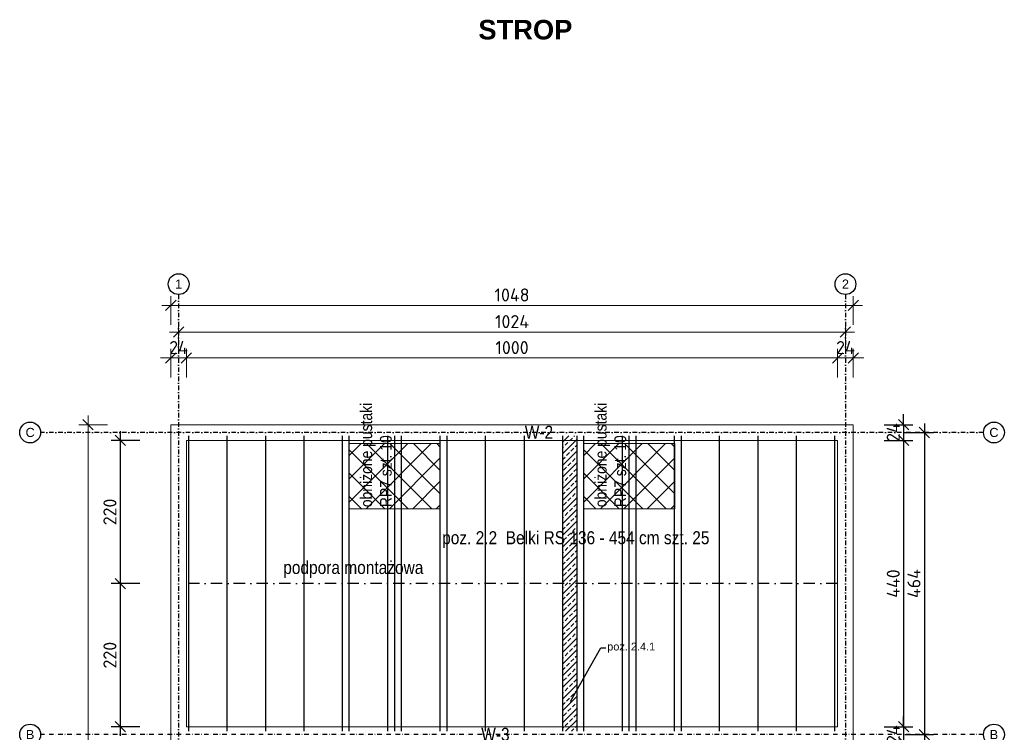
# Model space of a CAD drawing. Header units: millimetres. Extents: x 30042 to 52526, y 144 to 6858.
# Tile 11 of 28: x 35304 to 36816, y 4458 to 5553. Entities that reach past the tile are written whole.
import ezdxf
from ezdxf import colors
from ezdxf.entities.mleader import LeaderData, LeaderLine
from ezdxf.math import Vec2, Vec3

# ---------------------------------------------------------------- set-up
doc = ezdxf.new("R2010")
doc.units = ezdxf.units.MM
doc.header["$LTSCALE"] = 100
doc.linetypes.add('MO', pattern=[0.7, 0.35, -0.17, 0.01, -0.17])
for name, color, linetype in [('A-DRZ', 3, 'Continuous'), ('BA_osm', 1, 'MO'), ('BD_3d-opis', 2, 'Continuous'), ('BD_osm', 1, 'MO'), ('opisy', 7, 'Continuous')]:
    doc.layers.add(name, color=color, linetype=linetype)
doc.layers.add('sciany_wew', color=7, linetype='Continuous', lineweight=18)
doc.styles.add('Arial', font='arial.ttf')
doc.styles.add('BIKTS', font='bikromsw.shx', dxfattribs={"width": 0.85})
doc.styles.add('ISO', font='isocpeur.ttf')
doc.styles.add('ROMANS', font='romans.shx', dxfattribs={"width": 0.85})
doc.styles.get("Standard").update_dxf_attribs({"font": 'arial.ttf'})
doc.dimstyles.new('Ł_G 1-100', dxfattribs={"dimtxt": 20, "dimasz": 16, "dimexe": 14, "dimexo": 2, "dimgap": 6, "dimtad": 1, "dimdec": 0, "dimrnd": 0.5, "dimzin": 1, "dimdsep": 46, "dimtxsty": 'ISO', "dimblk": 'OBLIQUE', "dimcen": 0, "dimdle": 14, "dimclrd": 256, "dimclre": 256, "dimclrt": 7, "dimazin": 0, "dimtfac": 1, "dimtdec": 0, "dimtix": 1, "dimtmove": 0, "dimatfit": 2, "dimfxl": 30, "dimfxlon": 1, "dimlwd": -1, "dimlwe": -1, "dimarcsym": 2})

# ---------------------------------------------------------------- blocks, each defined once
blk = doc.blocks.new('_Oblique')
at = {"color": 0, "linetype": 'ByBlock', "lineweight": -2}
blk.add_line((-0.5, -0.5), (0.5, 0.5), dxfattribs=at)
blk = doc.blocks.new('*D436')
at = {"transparency": 16777216}
for p, q in [((36661, 4930.4), (36661, 4946.4)), ((36631, 4930.4), (36675, 4930.4)), ((36661, 4930.4), (36661, 4906.4)), ((36631, 4906.4), (36675, 4906.4)), ((36661, 4906.4), (36661, 4890.4))]:
    blk.add_line(p, q, dxfattribs=at)
at = {"layer": 'Defpoints', "color": 0, "transparency": 16777216}
for p in [(36583.6, 4930.4), (36559.6, 4906.4), (36661, 4906.4)]:
    blk.add_point(p, dxfattribs=at)
at = {"transparency": 16777216, "xscale": 16, "yscale": 16, "zscale": 16}
for p, rotation in [((36661, 4930.4), 270), ((36661, 4906.4), 90)]:
    blk.add_blockref('_Oblique', p, dxfattribs=dict(at, rotation=rotation))
at = {"color": 7, "transparency": 16777216, "insert": (36645, 4918.4), "char_height": 20, "attachment_point": 5, "rotation": 90, "style": 'ISO'}
blk.add_mtext('24', dxfattribs=at)
blk = doc.blocks.new('*D437')
at = {"transparency": 16777216}
for p, q in [((36661, 4920.4), (36661, 4452.4)), ((36631, 4906.4), (36675, 4906.4)), ((36631, 4466.4), (36675, 4466.4))]:
    blk.add_line(p, q, dxfattribs=at)
at = {"layer": 'Defpoints', "color": 0, "transparency": 16777216}
for p in [(36559.6, 4906.4), (36559.6, 4466.4), (36661, 4466.4)]:
    blk.add_point(p, dxfattribs=at)
at = {"transparency": 16777216, "xscale": 16, "yscale": 16, "zscale": 16}
for p, rotation in [((36661, 4906.4), 90), ((36661, 4466.4), 270)]:
    blk.add_blockref('_Oblique', p, dxfattribs=dict(at, rotation=rotation))
at = {"color": 7, "transparency": 16777216, "insert": (36645, 4686.4), "char_height": 20, "attachment_point": 5, "rotation": 90, "style": 'ISO'}
blk.add_mtext('440', dxfattribs=at)
blk = doc.blocks.new('*D438')
at = {"transparency": 16777216}
for p, q in [((36661, 4466.4), (36661, 4482.4)), ((36631, 4466.4), (36675, 4466.4)), ((36661, 4466.4), (36661, 4442.4)), ((36631, 4442.4), (36675, 4442.4)), ((36661, 4442.4), (36661, 4426.4))]:
    blk.add_line(p, q, dxfattribs=at)
at = {"layer": 'Defpoints', "color": 0, "transparency": 16777216}
for p in [(36559.6, 4466.4), (36559.6, 4442.4), (36661, 4442.4)]:
    blk.add_point(p, dxfattribs=at)
at = {"transparency": 16777216, "xscale": 16, "yscale": 16, "zscale": 16}
for p, rotation in [((36661, 4466.4), 270), ((36661, 4442.4), 90)]:
    blk.add_blockref('_Oblique', p, dxfattribs=dict(at, rotation=rotation))
at = {"color": 7, "transparency": 16777216, "insert": (36645, 4454.4), "char_height": 20, "attachment_point": 5, "rotation": 90, "style": 'ISO'}
blk.add_mtext('24', dxfattribs=at)
blk = doc.blocks.new('*D441')
at = {"transparency": 16777216}
for p, q in [((36692.8, 4932.4), (36692.8, 4440.4)), ((36662.8, 4918.4), (36706.8, 4918.4)), ((36662.8, 4454.4), (36706.8, 4454.4))]:
    blk.add_line(p, q, dxfattribs=at)
at = {"layer": 'Defpoints', "color": 0, "transparency": 16777216}
for p in [(36571.6, 4918.4), (36571.6, 4454.4), (36692.8, 4454.4)]:
    blk.add_point(p, dxfattribs=at)
at = {"transparency": 16777216, "xscale": 16, "yscale": 16, "zscale": 16}
for p, rotation in [((36692.8, 4918.4), 90), ((36692.8, 4454.4), 270)]:
    blk.add_blockref('_Oblique', p, dxfattribs=dict(at, rotation=rotation))
at = {"color": 7, "transparency": 16777216, "insert": (36676.8, 4686.4), "char_height": 20, "attachment_point": 5, "rotation": 90, "style": 'ISO'}
blk.add_mtext('464', dxfattribs=at)
blk = doc.blocks.new('*D442')
at = {"transparency": 16777216}
for p, q in [((36692.8, 4468.4), (36692.8, 3666.4)), ((36662.8, 4454.4), (36706.8, 4454.4)), ((36662.8, 3680.4), (36706.8, 3680.4))]:
    blk.add_line(p, q, dxfattribs=at)
at = {"layer": 'Defpoints', "color": 0, "transparency": 16777216}
for p in [(36571.6, 4454.4), (36571.6, 3680.4), (36692.8, 3680.4)]:
    blk.add_point(p, dxfattribs=at)
at = {"transparency": 16777216, "xscale": 16, "yscale": 16, "zscale": 16}
for p, rotation in [((36692.8, 4454.4), 90), ((36692.8, 3680.4), 270)]:
    blk.add_blockref('_Oblique', p, dxfattribs=dict(at, rotation=rotation))
at = {"color": 7, "transparency": 16777216, "insert": (36676.8, 4067.4), "char_height": 20, "attachment_point": 5, "rotation": 90, "style": 'ISO'}
blk.add_mtext('774', dxfattribs=at)
blk = doc.blocks.new('*D443')
at = {"layer": 'Defpoints', "color": 0, "transparency": 16777216}
for p in [(36571.6, 5072.8), (35547.6, 4918.4), (36571.6, 4918.4)]:
    blk.add_point(p, dxfattribs=at)
at = {"layer": 'sciany_wew', "transparency": 16777216}
for p, q in [((35547.6, 5042.8), (35547.6, 5086.8)), ((36571.6, 5042.8), (36571.6, 5086.8)), ((35533.6, 5072.8), (36585.6, 5072.8))]:
    blk.add_line(p, q, dxfattribs=at)
at = {"layer": 'sciany_wew', "transparency": 16777216, "xscale": 16, "yscale": 16, "zscale": 16, "rotation": 180}
blk.add_blockref('_Oblique', (35547.6, 5072.8), dxfattribs=at)
at = {"layer": 'sciany_wew', "transparency": 16777216, "xscale": 16, "yscale": 16, "zscale": 16}
blk.add_blockref('_Oblique', (36571.6, 5072.8), dxfattribs=at)
at = {"layer": 'sciany_wew', "color": 7, "transparency": 16777216, "insert": (36059.6, 5088.8), "char_height": 20, "attachment_point": 5, "style": 'ISO'}
blk.add_mtext('1024', dxfattribs=at)
blk = doc.blocks.new('*D444')
at = {"layer": 'Defpoints', "color": 0, "transparency": 16777216}
for p in [(35559.6, 5032.9), (35535.6, 4930.4), (35559.6, 4906.4)]:
    blk.add_point(p, dxfattribs=at)
at = {"layer": 'sciany_wew', "transparency": 16777216}
for p, q in [((35535.6, 5002.9), (35535.6, 5046.9)), ((35559.6, 5002.9), (35559.6, 5046.9)), ((35535.6, 5032.9), (35519.6, 5032.9)), ((35535.6, 5032.9), (35559.6, 5032.9)), ((35559.6, 5032.9), (35575.6, 5032.9))]:
    blk.add_line(p, q, dxfattribs=at)
at = {"layer": 'sciany_wew', "transparency": 16777216, "xscale": 16, "yscale": 16, "zscale": 16}
blk.add_blockref('_Oblique', (35535.6, 5032.9), dxfattribs=at)
at = {"layer": 'sciany_wew', "transparency": 16777216, "xscale": 16, "yscale": 16, "zscale": 16, "rotation": 180}
blk.add_blockref('_Oblique', (35559.6, 5032.9), dxfattribs=at)
at = {"layer": 'sciany_wew', "color": 7, "transparency": 16777216, "insert": (35547.6, 5048.9), "char_height": 20, "attachment_point": 5, "style": 'ISO'}
blk.add_mtext('24', dxfattribs=at)
blk = doc.blocks.new('*D445')
at = {"layer": 'Defpoints', "color": 0, "transparency": 16777216}
for p in [(36559.6, 5032.9), (35559.6, 4906.4), (36559.6, 4906.4)]:
    blk.add_point(p, dxfattribs=at)
at = {"layer": 'sciany_wew', "transparency": 16777216}
for p, q in [((35559.6, 5002.9), (35559.6, 5046.9)), ((36559.6, 5002.9), (36559.6, 5046.9)), ((35545.6, 5032.9), (36573.6, 5032.9))]:
    blk.add_line(p, q, dxfattribs=at)
at = {"layer": 'sciany_wew', "transparency": 16777216, "xscale": 16, "yscale": 16, "zscale": 16, "rotation": 180}
blk.add_blockref('_Oblique', (35559.6, 5032.9), dxfattribs=at)
at = {"layer": 'sciany_wew', "transparency": 16777216, "xscale": 16, "yscale": 16, "zscale": 16}
blk.add_blockref('_Oblique', (36559.6, 5032.9), dxfattribs=at)
at = {"layer": 'sciany_wew', "color": 7, "transparency": 16777216, "insert": (36059.6, 5048.9), "char_height": 20, "attachment_point": 5, "style": 'ISO'}
blk.add_mtext('1000', dxfattribs=at)
blk = doc.blocks.new('*D446')
at = {"layer": 'Defpoints', "color": 0, "transparency": 16777216}
for p in [(36583.6, 5032.9), (36583.6, 4930.4), (36559.6, 4906.4)]:
    blk.add_point(p, dxfattribs=at)
at = {"layer": 'sciany_wew', "transparency": 16777216}
for p, q in [((36559.6, 5002.9), (36559.6, 5046.9)), ((36583.6, 5002.9), (36583.6, 5046.9)), ((36559.6, 5032.9), (36543.6, 5032.9)), ((36559.6, 5032.9), (36583.6, 5032.9)), ((36583.6, 5032.9), (36599.6, 5032.9))]:
    blk.add_line(p, q, dxfattribs=at)
at = {"layer": 'sciany_wew', "transparency": 16777216, "xscale": 16, "yscale": 16, "zscale": 16}
blk.add_blockref('_Oblique', (36559.6, 5032.9), dxfattribs=at)
at = {"layer": 'sciany_wew', "transparency": 16777216, "xscale": 16, "yscale": 16, "zscale": 16, "rotation": 180}
blk.add_blockref('_Oblique', (36583.6, 5032.9), dxfattribs=at)
at = {"layer": 'sciany_wew', "color": 7, "transparency": 16777216, "insert": (36571.6, 5048.9), "char_height": 20, "attachment_point": 5, "style": 'ISO'}
blk.add_mtext('24', dxfattribs=at)
blk = doc.blocks.new('OŚ')
at = {"layer": 'BA_osm', "ltscale": 0.2}
for points in [[(26336.3, 5130.4), (26336.3, 3468.4), (26336.3, 3468.4)], [(27360.3, 5130.4), (27360.3, 3468.4), (27360.3, 3468.4)], [(27572.3, 4918.4), (26124.3, 4918.4), (26124.3, 4918.4)], [(27572.3, 4454.4), (26124.3, 4454.4), (26124.3, 4454.4)], [(27572.3, 3680.4), (26124.3, 3680.4), (26124.3, 3680.4)]]:
    blk.add_lwpolyline(points, dxfattribs=at)
at = {"layer": 'opisy'}
for centre in [(26336.3, 5146.4), (27360.3, 5146.4), (26108.3, 4918.4), (27588.3, 4918.4), (26108.3, 4454.4), (27588.3, 4454.4), (26108.3, 3680.4), (27588.3, 3680.4), (26336.3, 3452.4), (27360.3, 3452.4)]:
    blk.add_circle(centre, 16, dxfattribs=at)
at = {"layer": 'opisy', "char_height": 14, "attachment_point": 5}
for s, heights, insert in [('1', [0], (26336.3, 5146.4)), ('2', [0], (27360.3, 5146.4)), ('C', [14.2], (26108.3, 4918.4)), ('C', [14.2], (27588.3, 4918.4)), ('B', [0], (26108.3, 4454.4)), ('B', [0], (27588.3, 4454.4)), ('A', [0], (26108.3, 3680.4)), ('A', [0], (27588.3, 3680.4)), ('1', [0], (26336.3, 3452.4)), ('2', [0], (27360.3, 3452.4))]:
    blk.add_mtext_dynamic_manual_height_columns(s, width=22.548, gutter_width=70, heights=heights, dxfattribs=dict(at, insert=insert))
blk = doc.blocks.new('*D462')
at = {"transparency": 16777216}
for p, q in [((35458.1, 4920.4), (35458.1, 4672.4)), ((35488.1, 4906.4), (35444.1, 4906.4)), ((35488.1, 4686.4), (35444.1, 4686.4))]:
    blk.add_line(p, q, dxfattribs=at)
at = {"layer": 'Defpoints', "color": 0, "transparency": 16777216}
for p in [(35559.6, 4906.4), (35458.1, 4686.4), (35559.6, 4686.4)]:
    blk.add_point(p, dxfattribs=at)
at = {"transparency": 16777216, "xscale": 16, "yscale": 16, "zscale": 16}
for p, rotation in [((35458.1, 4906.4), 90), ((35458.1, 4686.4), 270)]:
    blk.add_blockref('_Oblique', p, dxfattribs=dict(at, rotation=rotation))
at = {"color": 7, "transparency": 16777216, "insert": (35442.1, 4796.4), "char_height": 20, "attachment_point": 5, "rotation": 90, "style": 'ISO'}
blk.add_mtext('220', dxfattribs=at)
blk = doc.blocks.new('*D463')
at = {"transparency": 16777216}
for p, q in [((35458.1, 4700.4), (35458.1, 4452.4)), ((35488.1, 4686.4), (35444.1, 4686.4)), ((35488.1, 4466.4), (35444.1, 4466.4))]:
    blk.add_line(p, q, dxfattribs=at)
at = {"layer": 'Defpoints', "color": 0, "transparency": 16777216}
for p in [(35560.4, 4686.4), (35458.1, 4466.4), (35560.4, 4466.4)]:
    blk.add_point(p, dxfattribs=at)
at = {"transparency": 16777216, "xscale": 16, "yscale": 16, "zscale": 16}
for p, rotation in [((35458.1, 4686.4), 90), ((35458.1, 4466.4), 270)]:
    blk.add_blockref('_Oblique', p, dxfattribs=dict(at, rotation=rotation))
at = {"color": 7, "transparency": 16777216, "insert": (35442.1, 4576.4), "char_height": 20, "attachment_point": 5, "rotation": 90, "style": 'ISO'}
blk.add_mtext('220', dxfattribs=at)
blk = doc.blocks.new('*D541')
at = {"layer": 'Defpoints', "color": 0, "transparency": 16777216}
for p in [(35540.7, 4930.4), (35408.6, 3668.4), (35540.7, 3668.4)]:
    blk.add_point(p, dxfattribs=at)
at = {"layer": 'sciany_wew', "transparency": 16777216}
for p, q in [((35408.6, 4944.4), (35408.6, 3654.4)), ((35438.6, 4930.4), (35394.6, 4930.4)), ((35438.6, 3668.4), (35394.6, 3668.4))]:
    blk.add_line(p, q, dxfattribs=at)
at = {"layer": 'sciany_wew', "transparency": 16777216, "xscale": 16, "yscale": 16, "zscale": 16}
for p, rotation in [((35408.6, 4930.4), 90), ((35408.6, 3668.4), 270)]:
    blk.add_blockref('_Oblique', p, dxfattribs=dict(at, rotation=rotation))
at = {"layer": 'sciany_wew', "color": 7, "transparency": 16777216, "insert": (35392.6, 4299.4), "char_height": 20, "attachment_point": 5, "rotation": 90, "style": 'ISO'}
blk.add_mtext('1262', dxfattribs=at)
blk = doc.blocks.new('*D542')
at = {"layer": 'Defpoints', "color": 0, "transparency": 16777216}
for p in [(36583.6, 5113.7), (35535.6, 4930.4), (36583.6, 4930.4)]:
    blk.add_point(p, dxfattribs=at)
at = {"layer": 'sciany_wew', "transparency": 16777216}
for p, q in [((35535.6, 5083.7), (35535.6, 5127.7)), ((36583.6, 5083.7), (36583.6, 5127.7)), ((35521.6, 5113.7), (36597.6, 5113.7))]:
    blk.add_line(p, q, dxfattribs=at)
at = {"layer": 'sciany_wew', "transparency": 16777216, "xscale": 16, "yscale": 16, "zscale": 16, "rotation": 180}
blk.add_blockref('_Oblique', (35535.6, 5113.7), dxfattribs=at)
at = {"layer": 'sciany_wew', "transparency": 16777216, "xscale": 16, "yscale": 16, "zscale": 16}
blk.add_blockref('_Oblique', (36583.6, 5113.7), dxfattribs=at)
at = {"layer": 'sciany_wew', "color": 7, "transparency": 16777216, "insert": (36059.6, 5129.7), "char_height": 20, "attachment_point": 5, "style": 'ISO'}
blk.add_mtext('1048', dxfattribs=at)

msp = doc.modelspace()

# ---------------------------------------------------------------- hatches: boundary and pattern name
at = {"lineweight": 5, "true_color": 0x939598}
h = msp.add_hatch(dxfattribs=at)
h.set_pattern_fill('ANSI37', color=252, scale=8, style=0)
h.set_pattern_definition([(45, (-32256.34, -9121.542), (-17.960512, 17.960512), []), (135, (-32256.34, -9121.542), (-17.960512, -17.960512), [])])
h.paths.add_polyline_path([(35809.7, 4901.4), (35949.4, 4901.4), (35949.4, 4801.4), (35809.7, 4801.4)])
h = msp.add_hatch(dxfattribs=at)
h.set_pattern_fill('ANSI37', color=252, scale=8, style=0)
h.set_pattern_definition([(45, (-31896.34, -9121.542), (-17.960512, 17.960512), []), (135, (-31896.34, -9121.542), (-17.960512, -17.960512), [])])
h.paths.add_polyline_path([(36169.7, 4901.4), (36309.4, 4901.4), (36309.4, 4801.4), (36169.7, 4801.4)])
at = {"layer": 'BD_3d-opis'}
h = msp.add_hatch(dxfattribs=at)
h.set_pattern_fill('ANSI33', color=2, scale=2, style=0)
h.paths.add_polyline_path([(36137.6, 4913.4), (36159.6, 4913.4), (36159.6, 4459.4), (36137.6, 4459.4)])

# ---------------------------------------------------------------- linework, layer by layer
for p, q in [((35563.5, 4459.4), (35563.5, 4913.4)), ((35622.4, 4459.4), (35622.4, 4913.4)), ((35681.4, 4459.4), (35681.4, 4913.4)), ((35740.3, 4459.4), (35740.3, 4913.4)), ((35799.2, 4459.4), (35799.2, 4913.4)), ((35809.7, 4459.4), (35809.7, 4913.4)), ((35869.1, 4459.4), (35869.1, 4913.4)), ((35879.6, 4459.4), (35879.6, 4913.4)), ((35890.1, 4459.4), (35890.1, 4913.4)), ((35949.4, 4459.4), (35949.4, 4913.4)), ((35959.9, 4459.4), (35959.9, 4913.4)), ((36019.1, 4459.4), (36019.1, 4913.4)), ((36078.5, 4459.4), (36078.5, 4913.4)), ((36137.6, 4459.4), (36137.6, 4913.4)), ((36159.6, 4459.4), (36159.6, 4913.4)), ((36170.1, 4459.4), (36170.1, 4913.4)), ((36229.1, 4459.4), (36229.1, 4913.4)), ((36239.6, 4459.4), (36239.6, 4913.4)), ((36250.1, 4459.4), (36250.1, 4913.4)), ((36309.1, 4459.4), (36309.1, 4913.4)), ((36319.6, 4459.4), (36319.6, 4913.4)), ((36378.4, 4459.4), (36378.4, 4913.4)), ((36437.4, 4459.4), (36437.4, 4913.4)), ((36496.4, 4459.4), (36496.4, 4913.4)), ((36555.4, 4459.4), (36555.4, 4913.4))]:
    msp.add_line(p, q)
at = {"color": 252, "lineweight": 5, "true_color": 0x939598}
for points in [[(35809.7, 4901.4), (35949.4, 4901.4), (35949.4, 4801.4), (35809.7, 4801.4)], [(36169.7, 4901.4), (36309.4, 4901.4), (36309.4, 4801.4), (36169.7, 4801.4)]]:
    msp.add_lwpolyline(points, close=True, dxfattribs=at)
at = {"layer": 'BD_osm', "ltscale": 0.5}
msp.add_line((36559.6, 4686.4), (35559.6, 4686.4), dxfattribs=at)
at = {"layer": 'sciany_wew'}
for p, q in [((35559.6, 4930.4), (35535.6, 4930.4)), ((35535.6, 4930.4), (35535.6, 3668.4)), ((36583.6, 4930.4), (35559.6, 4930.4)), ((36583.6, 3668.4), (36583.6, 4930.4)), ((36559.6, 4906.4), (35559.6, 4906.4)), ((35559.6, 4906.4), (35559.6, 4466.4)), ((36559.6, 4466.4), (36559.6, 4906.4)), ((35559.6, 4466.4), (36559.6, 4466.4))]:
    msp.add_line(p, q, dxfattribs=at)

# ---------------------------------------------------------------- block references
at = {"layer": 'BA_osm'}
msp.add_blockref('OŚ', (9211.3, 0), dxfattribs=at)

# ---------------------------------------------------------------- texts
at = {"color": 1, "char_height": 20, "width": 567.678, "attachment_point": 1, "style": 'ROMANS'}
for s, insert in [('{\\fArial|b0|i0|c238|p34;\\C3;poz. 2.2  Belki RS 136 - 454 cm szt. 25}', (35952.3, 4766.8)), ('{\\fArial|b0|i0|c238|p34;p\\fArial|b0|i0|c0|p34;od\\fArial|b0|i0|c238|p34;p\\fArial|b0|i0|c0|p34;o\\fArial|b0|i0|c238|p34;r\\fArial|b0|i0|c0|p34;a \\fArial|b0|i0|c238|p34;m\\fArial|b0|i0|c0|p34;on\\fArial|b0|i0|c238|p34;t\\fArial|b0|i0|c0|p34;a\\fArial|b0|i0|c238|p34;ż\\fArial|b0|i0|c0|p34;owa}', (35708.3, 4721.1))]:
    msp.add_mtext(s, dxfattribs=dict(at, insert=insert))
at = {"layer": 'A-DRZ', "lineweight": 5, "char_height": 18, "width": 293.771, "attachment_point": 1, "rotation": 90, "style": 'BIKTS'}
for insert in [(35826.8, 4803.7, 100), (36186.8, 4803.7, 100)]:
    msp.add_mtext('{\\fArial|b0|i0|c0|p34;obn\\fArial|b0|i0|c238|p34;iż\\fArial|b0|i0|c0|p34;on\\fArial|b0|i0|c238|p34;e\\fArial|b0|i0|c0|p34; \\fArial|b0|i0|c238|p34;pust\\fArial|b0|i0|c0|p34;a\\fArial|b0|i0|c238|p34;ki\\fArial|b0|i0|c0|p34;\\P\\fArial|b0|i0|c238|p34;RP7\\fArial|b0|i0|c0|p34; \\fArial|b0|i0|c238|p34;szt\\fArial|b0|i0|c0|p34;. \\fArial|b0|i0|c238|p34;10}', dxfattribs=dict(at, insert=insert))
at = {"layer": 'opisy', "insert": (36080.1, 5537), "char_height": 30, "width": 1601.35, "attachment_point": 5, "line_spacing_factor": 0.9, "style": 'Arial'}
msp.add_mtext('{\\fArial|b1|i0|c238|p34;STROP}', dxfattribs=at)
at = {"layer": 'sciany_wew', "color": 3, "char_height": 20, "attachment_point": 1, "style": 'BIKTS'}
for s, insert in [('{\\fArial|b0|i0|c0|p34;W-\\fArial|b0|i0|c238|p34;2}', (36079.2, 4928.8)), ('{\\fArial|b0|i0|c0|p34;W-\\fArial|b0|i0|c238|p34;3}', (36012.3, 4464.8))]:
    msp.add_mtext(s, dxfattribs=dict(at, insert=insert))

# ---------------------------------------------------------------- dimensions: what is measured, and where the dimension line sits
for base, p1, p2, picture, middle in [((36661, 4906.4), (36583.6, 4930.4), (36559.6, 4906.4), '*D436', (36645, 4918.4)), ((36692.8, 4454.4), (36571.6, 4918.4), (36571.6, 4454.4), '*D441', (36676.8, 4686.4)), ((36661, 4466.4), (36559.6, 4906.4), (36559.6, 4466.4), '*D437', (36645, 4686.4)), ((35458.1, 4466.4), (35560.4, 4686.4), (35560.4, 4466.4), '*D463', (35442.1, 4576.4)), ((36661, 4442.4), (36559.6, 4466.4), (36559.6, 4442.4), '*D438', (36645, 4454.4)), ((36692.8, 3680.4), (36571.6, 4454.4), (36571.6, 3680.4), '*D442', (36676.8, 4067.4))]:
    dim = msp.add_linear_dim(base=base, p1=p1, p2=p2, angle=90, dimstyle='Ł_G 1-100', override={"dimtmove": 1})
    dim.commit()
    dim.dimension.update_dxf_attribs({"geometry": picture, "text_midpoint": middle})
dim = msp.add_linear_dim(base=(35458.1, 4686.4), p1=(35559.6, 4906.4), p2=(35559.6, 4686.4), angle=90, dimstyle='Ł_G 1-100')
dim.commit()
dim.dimension.update_dxf_attribs({"geometry": '*D462', "text_midpoint": (35442.1, 4796.4)})
at = {"layer": 'sciany_wew'}
for base, p1, p2, picture, middle in [((36583.6, 5113.7), (35535.6, 4930.4), (36583.6, 4930.4), '*D542', (36059.6, 5129.7)), ((36571.6, 5072.8), (35547.6, 4918.4), (36571.6, 4918.4), '*D443', (36059.6, 5088.8)), ((35559.6, 5032.9), (35535.6, 4930.4), (35559.6, 4906.4), '*D444', (35547.6, 5048.9)), ((36559.6, 5032.9), (35559.6, 4906.4), (36559.6, 4906.4), '*D445', (36059.6, 5048.9)), ((36583.6, 5032.9), (36559.6, 4906.4), (36583.6, 4930.4), '*D446', (36571.6, 5048.9))]:
    dim = msp.add_linear_dim(base=base, p1=p1, p2=p2, dimstyle='Ł_G 1-100', override={"dimzin": 9}, dxfattribs=at)
    dim.commit()
    dim.dimension.update_dxf_attribs({"geometry": picture, "text_midpoint": middle})
dim = msp.add_linear_dim(base=(35408.6, 3668.4), p1=(35540.7, 4930.4), p2=(35540.7, 3668.4), angle=90, dimstyle='Ł_G 1-100', override={"dimzin": 9}, dxfattribs=at)
dim.commit()
dim.dimension.update_dxf_attribs({"geometry": '*D541', "text_midpoint": (35392.6, 4299.4)})

# ---------------------------------------------------------------- leaders
at = {"color": 3}
ml = msp.add_multileader_mtext('Standard', dxfattribs=at)
ml.set_content('poz. 2.4.1', color=3)
ml.set_leader_properties()
ml.build(insert=Vec2(0, 0))
ctx = ml.context
ctx.base_point, ctx.char_height, ctx.plane_origin = Vec3(36203.8, 4587.9), 12, Vec3(36148.1, 4502.9)
notes = []
notes.append((ctx, [(0, (1, 1, 0), (36195.8, 4587.9), (1, 0), 8, [(0, [(36148.1, 4502.9)], 0, [])])]))
ctx.mtext.insert, ctx.mtext.flow_direction = Vec3(36205.8, 4595.6), 5
for ctx, leaders in notes:
    for number, flags, end, landing, length, lines in leaders:
        leader = LeaderData()
        leader.index, (leader.has_last_leader_line, leader.has_dogleg_vector, leader.attachment_direction) = number, flags
        leader.last_leader_point, leader.dogleg_vector, leader.dogleg_length = Vec3(end), Vec3(landing), length
        for number, points, colour, breaks in lines:
            line = LeaderLine()
            line.index, line.vertices, line.color, line.breaks = number, Vec3.list(points), colors.encode_raw_color(colour), breaks
            leader.lines.append(line)
        ctx.leaders.append(leader)

doc.saveas('drawing.dxf')
